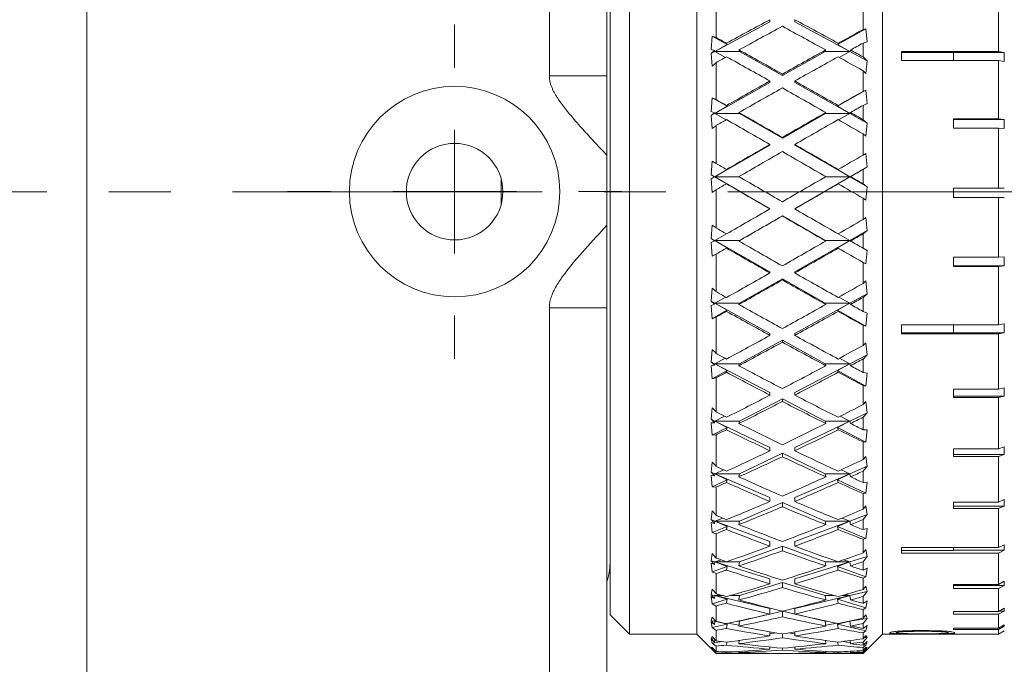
# Model space of a CAD drawing. Header units: inches. Extents: x 2.7 to 30.3, y 1.5 to 20.9.
# Tile 29 of 32: x 20.9 to 22.5, y 10.8 to 11.9. Entities that reach past the tile are written whole.
import ezdxf

# ---------------------------------------------------------------- set-up
doc = ezdxf.new("R2010")
doc.units = ezdxf.units.IN
doc.header["$MEASUREMENT"] = 0
doc.linetypes.add('CENTERX2', pattern=[0.8, 0.5, -0.1, 0.1, -0.1])

# ---------------------------------------------------------------- blocks, each defined once
blk = doc.blocks.new('SW_CENTERMARKSYMBOL_5')
at = {"color": 0, "linetype": 'Continuous', "lineweight": 0}
for p, q in [((0, 0.2), (0, 0.27)), ((0, 0), (0, 0.1)), ((-0.2, 0), (-0.27, 0)), ((0, 0), (-0.1, 0)), ((0, 0), (0, -0.1)), ((0, 0), (0.1, 0)), ((0.2, 0), (0.27, 0)), ((0, -0.2), (0, -0.27))]:
    blk.add_line(p, q, dxfattribs=at)

msp = doc.modelspace()

# ---------------------------------------------------------------- linework, layer by layer
at = {"color": 7, "linetype": 'Continuous', "lineweight": 15}
for p, q in [((21.8311, 11.7754), (21.8311, 12.8699)), ((20.9911, 10.4629), (20.9911, 12.8379)), ((21.7381, 11.7754), (21.7381, 12.8379)), ((21.8674, 12.3029), (21.8674, 10.8729)), ((21.9761, 12.3029), (21.9761, 11.5863)), ((22.2761, 12.3029), (22.2761, 11.5863)), ((21.8361, 10.9041), (21.8361, 12.2716)), ((22.4636, 11.8144), (22.4636, 11.9044)), ((22.0074, 11.8941), (22.0074, 11.8372)), ((22.2449, 11.8498), (22.2449, 11.8818)), ((22.0945, 11.8622), (22.0945, 11.8659)), ((22.1345, 11.8622), (22.1345, 11.8659)), ((22.0945, 11.8622), (22.0054, 11.8144)), ((22.2237, 11.8144), (22.1345, 11.8622)), ((22.2494, 11.8512), (22.2038, 11.8257)), ((22.2494, 11.8512), (22.2449, 11.8498)), ((22.2517, 11.8301), (22.2494, 11.8512)), ((22.0014, 11.8391), (21.9994, 11.8177)), ((22.0074, 11.8372), (22.0014, 11.8391)), ((22.0253, 11.8257), (22.0014, 11.8391)), ((21.9994, 11.8177), (22.0047, 11.8161)), ((22.0054, 11.8144), (22.0253, 11.8257)), ((22.0253, 11.8257), (22.0244, 11.8279)), ((22.2047, 11.8279), (22.2038, 11.8257)), ((22.2038, 11.8257), (22.2237, 11.8144)), ((22.2449, 11.828), (22.2517, 11.8301)), ((22.2449, 11.8058), (22.2449, 11.828)), ((22.0047, 11.8161), (21.9994, 11.8112)), ((22.0054, 11.8144), (21.9994, 11.8112)), ((21.9994, 11.8112), (22.0014, 11.7908)), ((22.0047, 11.8161), (22.0054, 11.8144)), ((22.0454, 11.8144), (22.0054, 11.8144)), ((22.0054, 11.8144), (22.0228, 11.805)), ((22.0444, 11.8169), (22.0454, 11.8144)), ((22.1145, 11.7756), (22.0454, 11.8144)), ((22.1837, 11.8144), (22.1145, 11.7756)), ((22.1837, 11.8144), (22.1847, 11.8169)), ((22.2237, 11.8144), (22.1837, 11.8144)), ((22.2063, 11.805), (22.2237, 11.8144)), ((22.2237, 11.8144), (22.2247, 11.8169)), ((22.2517, 11.7994), (22.2237, 11.8144)), ((22.2517, 11.7994), (22.2449, 11.8058)), ((22.4636, 11.8144), (22.3071, 11.8144)), ((22.3071, 11.8144), (22.3071, 11.8002)), ((22.3909, 11.8129), (22.3071, 11.8129)), ((22.3909, 11.8129), (22.3909, 11.8002)), ((22.4731, 11.8128), (22.3909, 11.8128)), ((22.4731, 11.8128), (22.4636, 11.8144)), ((22.4731, 11.8128), (22.4731, 11.7985)), ((22.0014, 11.7908), (22.0074, 11.7964)), ((22.0074, 11.7964), (22.0074, 11.7369)), ((22.2494, 11.7792), (22.2517, 11.7994)), ((22.3071, 11.8002), (22.4636, 11.8002)), ((22.4636, 11.7056), (22.4636, 11.8002)), ((22.4636, 11.8002), (22.4731, 11.7985)), ((21.8311, 11.7754), (21.7381, 11.7754)), ((21.8311, 11.6468), (21.8311, 11.7754)), ((22.1145, 11.7756), (22.1145, 11.778)), ((22.2449, 11.75), (22.2449, 11.7835)), ((22.2449, 11.7835), (22.2494, 11.7792)), ((22.0945, 11.7644), (22.0054, 11.7144)), ((22.0945, 11.7644), (22.0945, 11.7668)), ((22.1345, 11.7644), (22.1345, 11.7668)), ((22.2237, 11.7144), (22.1345, 11.7644)), ((22.0014, 11.7397), (21.9994, 11.7178)), ((22.0074, 11.7369), (22.0014, 11.7397)), ((22.0253, 11.726), (22.0014, 11.7397)), ((22.2494, 11.7522), (22.2038, 11.726)), ((22.2494, 11.7522), (22.2449, 11.75)), ((22.2517, 11.7305), (22.2494, 11.7522)), ((22.0054, 11.7144), (22.0253, 11.726)), ((22.0253, 11.726), (22.0244, 11.7272)), ((22.2047, 11.7272), (22.2038, 11.726)), ((22.2038, 11.726), (22.2237, 11.7144)), ((22.2449, 11.7273), (22.2517, 11.7305)), ((22.2449, 11.7043), (22.2449, 11.7273)), ((21.9994, 11.7178), (22.0047, 11.7154)), ((22.0047, 11.7154), (21.9994, 11.7111)), ((22.0054, 11.7144), (21.9994, 11.7111)), ((21.9994, 11.7111), (22.0014, 11.6898)), ((22.0047, 11.7154), (22.0054, 11.7144)), ((22.0454, 11.7144), (22.0054, 11.7144)), ((22.0054, 11.7144), (22.0237, 11.704)), ((22.0444, 11.7158), (22.0454, 11.7144)), ((22.1145, 11.6747), (22.0454, 11.7144)), ((22.1837, 11.7144), (22.1145, 11.6747)), ((22.1837, 11.7144), (22.1847, 11.7158)), ((22.2237, 11.7144), (22.1837, 11.7144)), ((22.2053, 11.704), (22.2237, 11.7144)), ((22.2237, 11.7144), (22.2247, 11.7158)), ((22.2517, 11.6987), (22.2237, 11.7144)), ((22.0014, 11.6898), (22.0074, 11.6946)), ((22.0074, 11.6946), (22.0074, 11.6337)), ((22.2517, 11.6987), (22.2449, 11.7043)), ((22.2494, 11.6776), (22.2517, 11.6987)), ((22.4636, 11.7056), (22.3909, 11.7056)), ((22.3909, 11.7056), (22.3909, 11.6907)), ((22.4731, 11.7047), (22.3909, 11.7047)), ((22.3909, 11.6907), (22.4636, 11.6907)), ((22.4731, 11.7047), (22.4636, 11.7056)), ((22.4636, 11.5938), (22.4636, 11.6907)), ((22.4636, 11.6907), (22.4731, 11.6899)), ((22.4731, 11.7047), (22.4731, 11.6899)), ((22.1145, 11.6747), (22.1145, 11.6757)), ((22.2449, 11.6471), (22.2449, 11.6813)), ((22.2449, 11.6813), (22.2494, 11.6776)), ((22.0945, 11.6632), (22.0054, 11.612)), ((22.0945, 11.6632), (22.0945, 11.6642)), ((22.1345, 11.6632), (22.1345, 11.6642)), ((22.2237, 11.612), (22.1345, 11.6632)), ((21.8311, 11.5337), (21.8311, 11.6468)), ((22.2494, 11.6499), (22.2449, 11.6471)), ((22.2517, 11.6282), (22.2494, 11.6499)), ((22.0014, 11.6374), (21.9994, 11.6154)), ((22.0074, 11.6337), (22.0014, 11.6374)), ((22.2237, 11.612), (22.2517, 11.6282)), ((22.2449, 11.6239), (22.2517, 11.6282)), ((21.9994, 11.6154), (22.0047, 11.6122)), ((21.9994, 11.6154), (22.0054, 11.612)), ((22.0047, 11.6122), (21.9994, 11.6086)), ((22.0054, 11.612), (21.9994, 11.6086)), ((22.0047, 11.6122), (22.0054, 11.612)), ((22.0054, 11.612), (22.0253, 11.6236)), ((22.0054, 11.612), (22.0253, 11.6005)), ((22.0054, 11.612), (22.0945, 11.5605)), ((22.0448, 11.612), (22.0054, 11.612)), ((22.0253, 11.6236), (22.0244, 11.6238)), ((22.1345, 11.5605), (22.2237, 11.612)), ((22.2237, 11.612), (22.1842, 11.612)), ((22.2047, 11.6238), (22.2038, 11.6236)), ((22.2038, 11.6236), (22.2237, 11.612)), ((22.2038, 11.6005), (22.2237, 11.612)), ((22.2237, 11.612), (22.2247, 11.6123)), ((22.2517, 11.5959), (22.2237, 11.612)), ((22.2449, 11.6006), (22.2449, 11.6239)), ((21.6601, 11.5666), (21.6601, 11.6094)), ((21.9994, 11.6086), (22.0014, 11.5867)), ((22.0253, 11.6005), (22.0244, 11.6007)), ((22.2047, 11.6007), (22.2038, 11.6005)), ((22.2517, 11.5959), (22.2449, 11.6006)), ((22.2494, 11.5742), (22.2517, 11.5959)), ((21.9761, 11.5863), (21.9761, 10.8729)), ((22.0014, 11.5867), (22.0074, 11.5908)), ((22.0074, 11.5908), (22.0074, 11.5296)), ((22.2761, 11.5863), (22.2761, 10.8729)), ((22.4636, 11.5938), (22.3909, 11.5938)), ((22.3909, 11.5938), (22.3909, 11.5788)), ((22.4731, 11.5938), (22.4636, 11.5938)), ((22.2449, 11.543), (22.2449, 11.5774)), ((22.2449, 11.5774), (22.2494, 11.5742)), ((22.3909, 11.5788), (22.4636, 11.5788)), ((22.3909, 11.5788), (22.4731, 11.5788)), ((22.4636, 11.4819), (22.4636, 11.5788)), ((22.4636, 11.5788), (22.4731, 11.5788)), ((22.0454, 11.5091), (22.1145, 11.549)), ((22.0945, 11.5605), (22.0945, 11.5602)), ((22.1145, 11.549), (22.1145, 11.5486)), ((22.1145, 11.549), (22.1837, 11.5091)), ((22.1345, 11.5605), (22.1345, 11.5602)), ((21.8311, 11.4004), (21.8311, 11.5337)), ((22.0014, 11.5341), (21.9994, 11.5125)), ((22.0074, 11.5296), (22.0014, 11.5341)), ((22.2494, 11.5465), (22.2449, 11.543)), ((22.2517, 11.525), (22.2494, 11.5465)), ((22.0054, 11.5091), (22.0241, 11.5199)), ((22.2049, 11.5199), (22.2237, 11.5091)), ((22.2237, 11.5091), (22.2517, 11.525)), ((22.2449, 11.5198), (22.2517, 11.525)), ((22.2449, 11.4966), (22.2449, 11.5198)), ((21.9994, 11.5125), (22.0047, 11.5085)), ((21.9994, 11.5125), (22.0054, 11.5091)), ((22.0047, 11.5085), (21.9994, 11.5057)), ((21.9994, 11.5057), (22.0014, 11.4837)), ((22.0047, 11.5085), (22.0054, 11.5091)), ((22.0054, 11.5091), (22.0253, 11.4975)), ((22.0054, 11.5091), (22.0945, 11.4584)), ((22.0454, 11.5091), (22.0054, 11.5091)), ((22.0444, 11.5082), (22.0454, 11.5091)), ((22.1345, 11.4584), (22.2237, 11.5091)), ((22.1837, 11.5091), (22.1847, 11.5082)), ((22.2237, 11.5091), (22.1837, 11.5091)), ((22.2038, 11.4975), (22.2237, 11.5091)), ((22.2237, 11.5091), (22.2247, 11.5082)), ((22.0014, 11.4837), (22.0253, 11.4975)), ((22.0014, 11.4837), (22.0074, 11.4869)), ((22.0074, 11.4869), (22.0074, 11.4266)), ((22.0253, 11.4975), (22.0244, 11.4967)), ((22.2047, 11.4967), (22.2038, 11.4975)), ((22.2038, 11.4975), (22.2494, 11.4712)), ((22.2517, 11.4929), (22.2449, 11.4966)), ((22.2494, 11.4712), (22.2517, 11.4929)), ((22.2449, 11.4398), (22.2449, 11.4736)), ((22.2449, 11.4736), (22.2494, 11.4712)), ((22.4636, 11.4819), (22.3909, 11.4819)), ((22.3909, 11.4819), (22.3909, 11.4671)), ((22.3909, 11.4679), (22.4731, 11.4679)), ((22.4731, 11.4827), (22.4636, 11.4819)), ((22.4636, 11.4671), (22.4731, 11.4679)), ((22.4731, 11.4827), (22.4731, 11.4679)), ((22.0945, 11.4584), (22.0945, 11.4567)), ((22.1345, 11.4584), (22.1345, 11.4567)), ((22.3909, 11.4671), (22.4636, 11.4671)), ((22.4636, 11.3726), (22.4636, 11.4671)), ((22.0454, 11.4077), (22.1145, 11.4471)), ((22.1145, 11.4471), (22.1837, 11.4077)), ((22.1145, 11.4471), (22.1145, 11.4453)), ((22.2494, 11.4438), (22.2449, 11.4398)), ((22.2517, 11.4231), (22.2494, 11.4438)), ((22.0014, 11.4319), (21.9994, 11.411)), ((22.0074, 11.4266), (22.0014, 11.4319)), ((22.2237, 11.4077), (22.2517, 11.4231)), ((22.2449, 11.4171), (22.2517, 11.4231)), ((21.9994, 11.411), (22.0047, 11.4064)), ((21.9994, 11.411), (22.0054, 11.4077)), ((22.0047, 11.4064), (21.9994, 11.4043)), ((21.9994, 11.4043), (22.0014, 11.3827)), ((22.0047, 11.4064), (22.0054, 11.4077)), ((22.0054, 11.4077), (22.0232, 11.4176)), ((22.0454, 11.4077), (22.0054, 11.4077)), ((22.0054, 11.4077), (22.0253, 11.3963)), ((22.0054, 11.4077), (22.0945, 11.3588)), ((22.0444, 11.4057), (22.0454, 11.4077)), ((22.1345, 11.3588), (22.2237, 11.4077)), ((22.2237, 11.4077), (22.1837, 11.4077)), ((22.1837, 11.4077), (22.1847, 11.4057)), ((22.2038, 11.3963), (22.2237, 11.4077)), ((22.2058, 11.4176), (22.2237, 11.4077)), ((22.2237, 11.4077), (22.2247, 11.4057)), ((22.2449, 11.3944), (22.2449, 11.4171)), ((21.7381, 11.4004), (21.7381, 10.4629)), ((21.7381, 11.4004), (21.8311, 11.4004)), ((21.8311, 11.4004), (21.8311, 10.5559)), ((22.0014, 11.3827), (22.0253, 11.3963)), ((22.0253, 11.3963), (22.0244, 11.3945)), ((22.2047, 11.3945), (22.2038, 11.3963)), ((22.2038, 11.3963), (22.2494, 11.3704)), ((22.2517, 11.3918), (22.2449, 11.3944)), ((22.2494, 11.3704), (22.2517, 11.3918)), ((22.0014, 11.3827), (22.0074, 11.385)), ((22.0074, 11.385), (22.0074, 11.3268)), ((22.4636, 11.3726), (22.3071, 11.3726)), ((22.3071, 11.3726), (22.3071, 11.3583)), ((22.3909, 11.3726), (22.3909, 11.3598)), ((22.4731, 11.3743), (22.4636, 11.3726)), ((22.4731, 11.3743), (22.4731, 11.36)), ((22.0945, 11.3588), (22.0945, 11.3557)), ((22.1345, 11.3588), (22.1345, 11.3557)), ((22.2449, 11.3394), (22.2449, 11.3721)), ((22.2449, 11.3721), (22.2494, 11.3704)), ((22.3071, 11.3598), (22.3909, 11.3598)), ((22.3071, 11.3583), (22.4636, 11.3583)), ((22.3909, 11.36), (22.4731, 11.36)), ((22.4636, 11.3583), (22.4731, 11.36)), ((22.4636, 11.2686), (22.4636, 11.3583)), ((22.0454, 11.3099), (22.1145, 11.3478)), ((22.1145, 11.3478), (22.1837, 11.3099)), ((22.1145, 11.3478), (22.1145, 11.3448)), ((22.2494, 11.344), (22.2449, 11.3394)), ((22.2517, 11.3244), (22.2494, 11.344)), ((22.0014, 11.3327), (21.9994, 11.313)), ((22.0074, 11.3268), (22.0014, 11.3327)), ((21.9994, 11.313), (22.0047, 11.3078)), ((21.9994, 11.313), (22.0054, 11.3099)), ((22.0047, 11.3078), (22.0054, 11.3099)), ((22.0054, 11.3099), (22.0222, 11.3187)), ((22.0454, 11.3099), (22.0054, 11.3099)), ((22.0054, 11.3099), (22.0253, 11.2989)), ((22.0054, 11.3099), (22.0945, 11.2637)), ((22.0444, 11.3068), (22.0454, 11.3099)), ((22.1345, 11.2637), (22.2237, 11.3099)), ((22.2237, 11.3099), (22.1837, 11.3099)), ((22.1837, 11.3099), (22.1847, 11.3068)), ((22.2038, 11.2989), (22.2237, 11.3099)), ((22.2068, 11.3187), (22.2237, 11.3099)), ((22.2237, 11.3099), (22.2517, 11.3244)), ((22.2237, 11.3099), (22.2247, 11.3068)), ((22.2449, 11.3176), (22.2517, 11.3244)), ((22.2449, 11.296), (22.2449, 11.3176)), ((22.0047, 11.3078), (21.9994, 11.3066)), ((21.9994, 11.3066), (22.0014, 11.2857)), ((22.0014, 11.2857), (22.0253, 11.2989)), ((22.0253, 11.2989), (22.0244, 11.2961)), ((22.2047, 11.2961), (22.2038, 11.2989)), ((22.2038, 11.2989), (22.2494, 11.2738)), ((22.2517, 11.2945), (22.2449, 11.296)), ((22.2494, 11.2738), (22.2517, 11.2945)), ((22.0014, 11.2857), (22.0074, 11.287)), ((22.0074, 11.287), (22.0074, 11.232)), ((22.0945, 11.2637), (22.0945, 11.2593)), ((22.1345, 11.2637), (22.1345, 11.2593)), ((22.2449, 11.2439), (22.2449, 11.2748)), ((22.2449, 11.2748), (22.2494, 11.2738)), ((22.4636, 11.2686), (22.3909, 11.2686)), ((22.3909, 11.2686), (22.3909, 11.2552)), ((22.4731, 11.271), (22.4636, 11.2686)), ((22.4731, 11.271), (22.4731, 11.2577)), ((22.0454, 11.2174), (22.1145, 11.2533)), ((22.1145, 11.2533), (22.1837, 11.2174)), ((22.1145, 11.2533), (22.1145, 11.2489)), ((22.2494, 11.2489), (22.2449, 11.2439)), ((22.2517, 11.2308), (22.2494, 11.2489)), ((22.3909, 11.2577), (22.4731, 11.2577)), ((22.3909, 11.2552), (22.4636, 11.2552)), ((22.4636, 11.2552), (22.4731, 11.2577)), ((22.4636, 11.1724), (22.4636, 11.2552)), ((22.0014, 11.2385), (21.9994, 11.2203)), ((22.0074, 11.232), (22.0014, 11.2385)), ((22.2237, 11.2174), (22.2517, 11.2308)), ((22.2449, 11.2235), (22.2517, 11.2308)), ((21.9994, 11.2203), (22.0047, 11.2147)), ((21.9994, 11.2203), (22.0054, 11.2174)), ((22.0047, 11.2147), (21.9994, 11.2143)), ((21.9994, 11.2143), (22.0014, 11.1946)), ((22.0047, 11.2147), (22.0054, 11.2174)), ((22.0054, 11.2174), (22.0211, 11.225)), ((22.0454, 11.2174), (22.0054, 11.2174)), ((22.0054, 11.2174), (22.0253, 11.207)), ((22.0054, 11.2174), (22.0945, 11.1748)), ((22.0444, 11.2133), (22.0454, 11.2174)), ((22.1345, 11.1748), (22.2237, 11.2174)), ((22.2237, 11.2174), (22.1837, 11.2174)), ((22.1837, 11.2174), (22.1847, 11.2133)), ((22.2038, 11.207), (22.2237, 11.2174)), ((22.208, 11.225), (22.2237, 11.2174)), ((22.2237, 11.2174), (22.2247, 11.2133)), ((22.2449, 11.2033), (22.2449, 11.2235)), ((22.0014, 11.1946), (22.0253, 11.207)), ((22.0253, 11.207), (22.0244, 11.2034)), ((22.2047, 11.2034), (22.2038, 11.207)), ((22.2038, 11.207), (22.2494, 11.1834)), ((22.2517, 11.2029), (22.2449, 11.2033)), ((22.2494, 11.1834), (22.2517, 11.2029)), ((22.0014, 11.1946), (22.0074, 11.1949)), ((22.0074, 11.1949), (22.0074, 11.1442)), ((22.2449, 11.1551), (22.2449, 11.1836)), ((22.2449, 11.1836), (22.2494, 11.1834)), ((22.0945, 11.1748), (22.0945, 11.1692)), ((22.1345, 11.1748), (22.1345, 11.1692)), ((22.4636, 11.1724), (22.3909, 11.1724)), ((22.3909, 11.1724), (22.3909, 11.1603)), ((22.4731, 11.1756), (22.4636, 11.1724)), ((22.4731, 11.1756), (22.4731, 11.1635)), ((22.0014, 11.151), (21.9994, 11.1348)), ((22.0074, 11.1442), (22.0014, 11.151)), ((22.0454, 11.1322), (22.1145, 11.1653)), ((22.1145, 11.1653), (22.1837, 11.1322)), ((22.1145, 11.1653), (22.1145, 11.1597)), ((22.2494, 11.1603), (22.2449, 11.1551)), ((22.2517, 11.1442), (22.2494, 11.1603)), ((22.3909, 11.1635), (22.4731, 11.1635)), ((22.3909, 11.1603), (22.4636, 11.1603)), ((22.4636, 11.1603), (22.4731, 11.1635)), ((22.4636, 11.0865), (22.4636, 11.1603)), ((21.9994, 11.1348), (22.0047, 11.1288)), ((21.9994, 11.1348), (22.0054, 11.1322)), ((22.0054, 11.1322), (22.0198, 11.1384)), ((22.2093, 11.1384), (22.2237, 11.1322)), ((22.2237, 11.1322), (22.2517, 11.1442)), ((22.2449, 11.1364), (22.2517, 11.1442)), ((22.2449, 11.118), (22.2449, 11.1364)), ((22.0047, 11.1288), (21.9994, 11.1294)), ((21.9994, 11.1294), (22.0014, 11.1112)), ((22.0014, 11.1112), (22.0253, 11.1226)), ((22.0047, 11.1288), (22.0054, 11.1322)), ((22.0454, 11.1322), (22.0054, 11.1322)), ((22.0054, 11.1322), (22.0945, 11.094)), ((22.0054, 11.1322), (22.0253, 11.1226)), ((22.0253, 11.1226), (22.0244, 11.1181)), ((22.0444, 11.1271), (22.0454, 11.1322)), ((22.1345, 11.094), (22.2237, 11.1322)), ((22.2237, 11.1322), (22.1837, 11.1322)), ((22.1837, 11.1322), (22.1847, 11.1271)), ((22.2038, 11.1226), (22.2237, 11.1322)), ((22.2047, 11.1181), (22.2038, 11.1226)), ((22.2038, 11.1226), (22.2494, 11.1008)), ((22.2237, 11.1322), (22.2247, 11.1271)), ((22.2517, 11.1188), (22.2449, 11.118)), ((22.2494, 11.1008), (22.2517, 11.1188)), ((22.0014, 11.1112), (22.0074, 11.1105)), ((22.0074, 11.1105), (22.0074, 11.065)), ((22.0945, 11.094), (22.0945, 11.0873)), ((22.1345, 11.094), (22.1345, 11.0873)), ((22.2449, 11.1002), (22.2494, 11.1008)), ((22.2449, 11.0747), (22.2449, 11.1002)), ((22.4636, 11.0865), (22.3909, 11.0865)), ((22.3909, 11.0865), (22.3909, 11.0759)), ((22.4731, 11.0904), (22.4636, 11.0865)), ((22.4731, 11.0904), (22.4731, 11.0798)), ((22.0014, 11.0721), (21.9994, 11.058)), ((22.0074, 11.065), (22.0014, 11.0721)), ((22.0454, 11.0558), (22.1145, 11.0855)), ((22.1145, 11.0855), (22.1837, 11.0558)), ((22.1145, 11.0855), (22.1145, 11.0788)), ((22.2494, 11.0802), (22.2449, 11.0747)), ((22.2517, 11.0662), (22.2494, 11.0802)), ((22.3909, 11.0798), (22.4731, 11.0798)), ((22.3909, 11.0759), (22.4636, 11.0759)), ((22.4636, 11.0759), (22.4731, 11.0798)), ((22.4636, 11.0129), (22.4636, 11.0759)), ((21.9994, 11.058), (22.0047, 11.0518)), ((21.9994, 11.058), (22.0054, 11.0558)), ((22.0047, 11.0518), (22.0054, 11.0558)), ((22.0054, 11.0558), (22.0181, 11.0606)), ((22.0454, 11.0558), (22.0054, 11.0558)), ((22.0054, 11.0558), (22.0945, 11.0228)), ((22.0054, 11.0558), (22.0253, 11.0472)), ((22.0444, 11.0499), (22.0454, 11.0558)), ((22.1345, 11.0228), (22.2237, 11.0558)), ((22.2237, 11.0558), (22.1837, 11.0558)), ((22.1837, 11.0558), (22.1847, 11.0499)), ((22.2038, 11.0472), (22.2237, 11.0558)), ((22.211, 11.0606), (22.2237, 11.0558)), ((22.2237, 11.0558), (22.2517, 11.0662)), ((22.2237, 11.0558), (22.2247, 11.0499)), ((22.2449, 11.0581), (22.2517, 11.0662)), ((22.2449, 11.0419), (22.2449, 11.0581)), ((22.0047, 11.0518), (21.9994, 11.0533)), ((21.9994, 11.0533), (22.0014, 11.037)), ((22.0014, 11.037), (22.0253, 11.0472)), ((22.0253, 11.0472), (22.0244, 11.042)), ((22.2038, 11.0472), (22.2494, 11.0277)), ((22.2047, 11.042), (22.2038, 11.0472)), ((22.2517, 11.0438), (22.2449, 11.0419)), ((22.2494, 11.0277), (22.2517, 11.0438)), ((22.0014, 11.037), (22.0074, 11.0353)), ((22.0074, 11.0353), (22.0074, 10.996)), ((22.0945, 11.0228), (22.0945, 11.0152)), ((22.1345, 11.0228), (22.1345, 11.0152)), ((22.2449, 11.0263), (22.2494, 11.0277)), ((22.2449, 11.0043), (22.2449, 11.0263)), ((22.0454, 10.9898), (22.1145, 11.0154)), ((22.1145, 11.0154), (22.1837, 10.9898)), ((22.1145, 11.0154), (22.1145, 11.0078)), ((22.2494, 11.0099), (22.2449, 11.0043)), ((22.2517, 10.9984), (22.2494, 11.0099)), ((22.4636, 11.0129), (22.3071, 11.0129)), ((22.3071, 11.0129), (22.3071, 11.0041)), ((22.3071, 11.0082), (22.3909, 11.0082)), ((22.3909, 11.0129), (22.3909, 11.0082)), ((22.3909, 11.0086), (22.4731, 11.0086)), ((22.4731, 11.0174), (22.4636, 11.0129)), ((22.4636, 11.0041), (22.4731, 11.0086)), ((22.4731, 11.0174), (22.4731, 11.0086)), ((22.0014, 11.0032), (21.9994, 10.9916)), ((21.9994, 10.9916), (22.0047, 10.9853)), ((21.9994, 10.9916), (22.0054, 10.9898)), ((22.0074, 10.996), (22.0014, 11.0032)), ((22.0054, 10.9898), (22.0158, 10.993)), ((22.2133, 10.993), (22.2237, 10.9898)), ((22.2237, 10.9898), (22.2517, 10.9984)), ((22.2449, 10.9901), (22.2517, 10.9984)), ((22.3071, 11.0041), (22.4636, 11.0041)), ((22.4636, 10.9535), (22.4636, 11.0041)), ((22.0047, 10.9853), (21.9994, 10.9876)), ((21.9994, 10.9876), (22.0014, 10.9735)), ((22.0014, 10.9735), (22.0253, 10.9824)), ((22.0047, 10.9853), (22.0054, 10.9898)), ((22.0454, 10.9898), (22.0054, 10.9898)), ((22.0054, 10.9898), (22.0945, 10.9626)), ((22.0054, 10.9898), (22.0253, 10.9824)), ((22.0253, 10.9824), (22.0244, 10.9765)), ((22.0444, 10.9832), (22.0454, 10.9898)), ((22.1345, 10.9626), (22.2237, 10.9898)), ((22.2237, 10.9898), (22.1837, 10.9898)), ((22.1837, 10.9898), (22.1847, 10.9832)), ((22.2038, 10.9824), (22.2237, 10.9898)), ((22.2047, 10.9765), (22.2038, 10.9824)), ((22.2038, 10.9824), (22.2494, 10.9655)), ((22.2237, 10.9898), (22.2247, 10.9832)), ((22.2449, 10.9764), (22.2449, 10.9901)), ((22.2517, 10.9794), (22.2449, 10.9764)), ((22.2494, 10.9655), (22.2517, 10.9794)), ((22.0014, 10.9735), (22.0074, 10.9709)), ((22.0074, 10.9709), (22.0074, 10.9385)), ((22.0945, 10.9626), (22.0945, 10.9541)), ((22.1345, 10.9626), (22.1345, 10.9541)), ((22.2449, 10.9634), (22.2494, 10.9655)), ((22.2449, 10.9452), (22.2449, 10.9634)), ((22.0014, 10.9457), (21.9994, 10.9368)), ((22.0074, 10.9385), (22.0014, 10.9457)), ((22.0454, 10.9355), (22.1145, 10.9565)), ((22.1145, 10.9565), (22.1837, 10.9355)), ((22.1145, 10.9565), (22.1145, 10.9481)), ((22.2494, 10.9508), (22.2449, 10.9452)), ((22.2517, 10.942), (22.2494, 10.9508)), ((22.4636, 10.9535), (22.3909, 10.9535)), ((22.3909, 10.9535), (22.3909, 10.9467)), ((22.3909, 10.9516), (22.4731, 10.9516)), ((22.3909, 10.9467), (22.4636, 10.9467)), ((22.4731, 10.9584), (22.4636, 10.9535)), ((22.4636, 10.9467), (22.4731, 10.9516)), ((22.4636, 10.9097), (22.4636, 10.9467)), ((22.4731, 10.9584), (22.4731, 10.9516)), ((21.9994, 10.9368), (22.0047, 10.9306)), ((21.9994, 10.9368), (22.0054, 10.9355)), ((22.0047, 10.9306), (21.9994, 10.9336)), ((21.9994, 10.9336), (22.0014, 10.922)), ((22.0014, 10.922), (22.0253, 10.9293)), ((22.0047, 10.9306), (22.0054, 10.9355)), ((22.0054, 10.9355), (22.0123, 10.9371)), ((22.0181, 10.9355), (22.0054, 10.9355)), ((22.0054, 10.9355), (22.0945, 10.9146)), ((22.0054, 10.9355), (22.0253, 10.9293)), ((22.0253, 10.9293), (22.0244, 10.9229)), ((22.0454, 10.9355), (22.0307, 10.9355)), ((22.0444, 10.9282), (22.0454, 10.9355)), ((22.1345, 10.9146), (22.2237, 10.9355)), ((22.1984, 10.9355), (22.1837, 10.9355)), ((22.1837, 10.9355), (22.1847, 10.9282)), ((22.2038, 10.9293), (22.2237, 10.9355)), ((22.2038, 10.9293), (22.2494, 10.9154)), ((22.2047, 10.9229), (22.2038, 10.9293)), ((22.2237, 10.9355), (22.211, 10.9355)), ((22.2168, 10.9371), (22.2237, 10.9355)), ((22.2237, 10.9355), (22.2517, 10.942)), ((22.2237, 10.9355), (22.2247, 10.9282)), ((22.2449, 10.9337), (22.2517, 10.942)), ((22.2449, 10.9228), (22.2449, 10.9337)), ((22.0014, 10.922), (22.0074, 10.9184)), ((22.0074, 10.9184), (22.0074, 10.8936)), ((22.0945, 10.9146), (22.0945, 10.9055)), ((22.1345, 10.9146), (22.1345, 10.9055)), ((22.2517, 10.9269), (22.2449, 10.9228)), ((22.2449, 10.9126), (22.2494, 10.9154)), ((22.2449, 10.8987), (22.2449, 10.9126)), ((22.2494, 10.9154), (22.2517, 10.9269)), ((22.4731, 10.9149), (22.4636, 10.9097)), ((22.4731, 10.9149), (22.4731, 10.9103)), ((21.8361, 10.9041), (21.8674, 10.8729)), ((22.0014, 10.9007), (21.9994, 10.8947)), ((22.0074, 10.8936), (22.0014, 10.9007)), ((22.0454, 10.8938), (22.1145, 10.9099)), ((22.1145, 10.9099), (22.1837, 10.8938)), ((22.1145, 10.9099), (22.1145, 10.9009)), ((22.2237, 10.8938), (22.2517, 10.8982)), ((22.2494, 10.9042), (22.2449, 10.8987)), ((22.2449, 10.8901), (22.2517, 10.8982)), ((22.2517, 10.8982), (22.2494, 10.9042)), ((22.4636, 10.9097), (22.3909, 10.9097)), ((22.3909, 10.9097), (22.3909, 10.9051)), ((22.3909, 10.9051), (22.4636, 10.9051)), ((22.4636, 10.9051), (22.4731, 10.9103)), ((22.4636, 10.8826), (22.4636, 10.9051)), ((22.4647, 10.9103), (22.4731, 10.9103)), ((21.9994, 10.8947), (22.0047, 10.8886)), ((21.9994, 10.8947), (22.0054, 10.8938)), ((22.0047, 10.8886), (21.9994, 10.8924)), ((21.9994, 10.8924), (22.0014, 10.8835)), ((22.0014, 10.8835), (22.0253, 10.8891)), ((22.0014, 10.8835), (22.0074, 10.8791)), ((22.0047, 10.8886), (22.0054, 10.8938)), ((22.0054, 10.8938), (22.007, 10.894)), ((22.0072, 10.8938), (22.0054, 10.8938)), ((22.0054, 10.8938), (22.0107, 10.8929)), ((22.0054, 10.8938), (22.0253, 10.8891)), ((22.0253, 10.8891), (22.0244, 10.8822)), ((22.0263, 10.8905), (22.0446, 10.8876)), ((22.0454, 10.8938), (22.0421, 10.8938)), ((22.0444, 10.8861), (22.0454, 10.8938)), ((22.187, 10.8938), (22.1837, 10.8938)), ((22.1837, 10.8938), (22.1847, 10.8861)), ((22.1845, 10.8876), (22.2028, 10.8905)), ((22.2038, 10.8891), (22.2237, 10.8938)), ((22.2047, 10.8822), (22.2038, 10.8891)), ((22.2038, 10.8891), (22.2494, 10.8784)), ((22.2184, 10.8929), (22.2237, 10.8938)), ((22.2237, 10.8938), (22.2223, 10.8938)), ((22.2229, 10.8939), (22.2237, 10.8938)), ((22.2237, 10.8938), (22.2247, 10.8861)), ((22.2449, 10.8822), (22.2449, 10.8901)), ((22.2517, 10.8872), (22.2449, 10.8822)), ((22.2494, 10.8784), (22.2517, 10.8872)), ((22.3909, 10.8826), (22.3909, 10.8803)), ((22.4636, 10.8826), (22.3909, 10.8826)), ((22.3909, 10.8803), (22.4636, 10.8803)), ((22.4731, 10.888), (22.4636, 10.8826)), ((22.4636, 10.8803), (22.4731, 10.8857)), ((22.4636, 10.8729), (22.4636, 10.8803)), ((22.469, 10.8857), (22.4731, 10.8857)), ((22.4731, 10.888), (22.4731, 10.8857)), ((21.8674, 10.8729), (21.9761, 10.8729)), ((21.9761, 10.8729), (22.0074, 10.8416)), ((22.0014, 10.8691), (21.9994, 10.8661)), ((21.9994, 10.8661), (22.0047, 10.8602)), ((21.9994, 10.8661), (22.0044, 10.8657)), ((22.0047, 10.8602), (21.9994, 10.8647)), ((21.9994, 10.8647), (22.0014, 10.8587)), ((22.0074, 10.8623), (22.0014, 10.8691)), ((22.0047, 10.8602), (22.0052, 10.8647)), ((22.0074, 10.8791), (22.0074, 10.8623)), ((22.0945, 10.8767), (22.0945, 10.8701)), ((22.0945, 10.8734), (22.1047, 10.875)), ((22.1145, 10.8733), (22.1145, 10.867)), ((22.1244, 10.875), (22.1345, 10.8734)), ((22.1345, 10.8767), (22.1345, 10.8701)), ((22.2449, 10.875), (22.2494, 10.8784)), ((22.2449, 10.8656), (22.2449, 10.875)), ((22.2449, 10.8416), (22.2761, 10.8729)), ((22.2494, 10.8708), (22.2449, 10.8656)), ((22.2449, 10.8601), (22.2517, 10.8678)), ((22.2465, 10.8674), (22.2517, 10.8678)), ((22.2517, 10.8678), (22.2494, 10.8708)), ((22.2761, 10.8729), (22.3071, 10.8729)), ((22.4636, 10.8729), (22.3071, 10.8729)), ((22.3071, 10.8729), (22.3071, 10.8729)), ((22.3405, 10.8736), (22.3405, 10.8733)), ((22.4731, 10.8784), (22.4636, 10.8729)), ((22.0014, 10.8515), (21.9994, 10.8515)), ((21.9994, 10.8515), (22.0047, 10.846)), ((22.0047, 10.846), (21.9994, 10.851)), ((21.9994, 10.851), (22.0014, 10.848)), ((22.0014, 10.8587), (22.0166, 10.8611)), ((22.0014, 10.8587), (22.0074, 10.8535)), ((22.0074, 10.8451), (22.0014, 10.8515)), ((22.0014, 10.848), (22.0025, 10.8481)), ((22.0014, 10.848), (22.0074, 10.8422)), ((22.0047, 10.846), (22.0049, 10.8477)), ((22.0074, 10.8535), (22.0074, 10.8451)), ((22.025, 10.8601), (22.0244, 10.8553)), ((22.0436, 10.8626), (22.045, 10.8625)), ((22.0444, 10.8576), (22.045, 10.8628)), ((22.0945, 10.8522), (22.0945, 10.8487)), ((22.1145, 10.8503), (22.1145, 10.8472)), ((22.1345, 10.8522), (22.1345, 10.8487)), ((22.1841, 10.8628), (22.1847, 10.8576)), ((22.1841, 10.8625), (22.1855, 10.8626)), ((22.2047, 10.8553), (22.2041, 10.8601)), ((22.2125, 10.8611), (22.2245, 10.8592)), ((22.2241, 10.8626), (22.2247, 10.8576)), ((22.2517, 10.8612), (22.2449, 10.8553)), ((22.2449, 10.8553), (22.2449, 10.8601)), ((22.2449, 10.8512), (22.2494, 10.8552)), ((22.2449, 10.8442), (22.2517, 10.8515)), ((22.2494, 10.8514), (22.2449, 10.8465)), ((22.2449, 10.8465), (22.2449, 10.8512)), ((22.2517, 10.8493), (22.2449, 10.8426)), ((22.2455, 10.8559), (22.2494, 10.8552)), ((22.2494, 10.8552), (22.2517, 10.8612)), ((22.2517, 10.8515), (22.2494, 10.8514)), ((22.2494, 10.8463), (22.2517, 10.8493)), ((22.0074, 10.8422), (22.0074, 10.8416)), ((22.0074, 10.8416), (22.0917, 10.8416)), ((22.0246, 10.8442), (22.0244, 10.8426)), ((22.0444, 10.8433), (22.0446, 10.8453)), ((22.0945, 10.8419), (22.0945, 10.8416)), ((22.1345, 10.8419), (22.1345, 10.8416)), ((22.1374, 10.8416), (22.2449, 10.8416)), ((22.1845, 10.8453), (22.1847, 10.8433)), ((22.2047, 10.8426), (22.2045, 10.8442)), ((22.2245, 10.8452), (22.2247, 10.8433)), ((22.2449, 10.8418), (22.2494, 10.8463)), ((22.2449, 10.8426), (22.2449, 10.8442)), ((22.2449, 10.8416), (22.2449, 10.8418)), ((22.2487, 10.8464), (22.2494, 10.8463))]:
    msp.add_line(p, q, dxfattribs=at)
at = {"color": 7, "linetype": 'CENTERX2', "lineweight": 0}
msp.add_line((18.0265, 11.5879), (23.7385, 11.5879), dxfattribs=at)
at = {"color": 7, "linetype": 'Continuous', "lineweight": 15}
for radius in [0.17, 0.078]:
    msp.add_circle((21.5851, 11.588), radius, dxfattribs=at)
msp.add_arc((21.7424, 10.9878), 0.0937, 341.1945, 0, dxfattribs=at)
for centre, major_axis, ratio, start_param, end_param in [((22.0945, 11.5879), (1.2871, 0.7151), 0.165747, 1.478967, 1.533268), ((22.1345, 11.5879), (1.2871, -0.7151), 0.165747, 1.608325, 1.662626), ((22.1345, 11.5879), (1.2871, 0.7151), 0.165747, 1.494441, 1.54878), ((22.0945, 11.5879), (1.2871, -0.7151), 0.165747, 1.592813, 1.647152), ((22.0945, 11.5879), (1.2902, 0.7339), 0.104964, 1.394603, 1.425841), ((22.1345, 11.5879), (1.2902, -0.7339), 0.104964, 1.715751, 1.728979), ((22.1345, 11.5879), (1.2902, 0.7339), 0.104964, 1.42571, 1.441353), ((22.1345, 11.5879), (1.2871, 0.7151), 0.165747, 1.564292, 1.57752), ((22.0945, 11.5879), (1.2902, -0.7339), 0.104964, 1.630426, 1.684728), ((22.1345, 11.5879), (1.2902, -0.7339), 0.104964, 1.6459, 1.700239), ((22.0945, 11.5879), (1.2902, 0.7339), 0.104964, 1.441353, 1.495692), ((22.1345, 11.5879), (1.2902, 0.7339), 0.104964, 1.456865, 1.511166), ((22.0945, 11.5879), (1.2871, -0.7151), 0.165747, 1.546063, 1.577301), ((22.1345, 11.5879), (1.2871, -0.7151), 0.165747, 1.577169, 1.592813), ((22.0945, 11.5879), (1.2902, 0.7339), 0.104964, 1.511166, 1.565468), ((22.1345, 11.5879), (1.2902, 0.7339), 0.104964, 1.52664, 1.58098), ((22.0945, 11.5879), (1.2902, -0.7339), 0.104964, 1.560613, 1.614952), ((22.1345, 11.5879), (1.2902, -0.7339), 0.104964, 1.576125, 1.630426), ((22.0945, 11.5879), (1.2921, 0.744), 0.044391, 1.428677, 1.459915), ((22.1345, 11.5879), (1.2921, -0.744), 0.044391, 1.681677, 1.694906), ((22.1345, 11.5879), (1.2921, 0.744), 0.044391, 1.459784, 1.475427), ((22.1345, 11.5879), (1.2921, -0.744), 0.044391, 1.611826, 1.666166), ((22.0945, 11.5879), (1.2921, 0.744), 0.044391, 1.475427, 1.529766), ((22.1345, 11.5879), (1.2902, -0.7339), 0.104964, 1.54497, 1.560613), ((22.1345, 11.5879), (1.2902, 0.7339), 0.104964, 1.596491, 1.60972), ((22.0945, 11.5879), (1.2921, -0.744), 0.044391, 1.596352, 1.650654), ((22.1345, 11.5879), (1.2921, 0.744), 0.044391, 1.490939, 1.54524), ((22.0945, 11.5879), (1.2902, -0.7339), 0.104964, 1.513863, 1.545101), ((22.0945, 11.5879), (1.2921, 0.744), 0.044391, 1.54524, 1.599542), ((22.1345, 11.5879), (1.2921, -0.744), 0.044391, 1.542051, 1.596352), ((22.1345, 11.5879), (1.2921, 0.744), 0.044391, 1.560714, 1.615053), ((22.0945, 11.5879), (1.2921, -0.744), 0.044391, 1.526539, 1.580879), ((22.0945, 11.5879), (1.2925, 0.746), 0.016079, 4.788434, 4.819672), ((22.1345, 11.5879), (1.2925, -0.746), 0.016079, 4.623116, 4.636344), ((22.1345, 11.5879), (1.2925, -0.746), 0.016079, 4.651856, 4.706195), ((22.0945, 11.5879), (1.2925, 0.746), 0.016079, 4.718583, 4.772922), ((22.1345, 11.5879), (1.2925, 0.746), 0.016079, 4.772922, 4.788566), ((22.1345, 11.5879), (1.2921, -0.744), 0.044391, 1.510896, 1.526539), ((22.1345, 11.5879), (1.2921, 0.744), 0.044391, 1.630565, 1.643793), ((22.0945, 11.5879), (1.2925, -0.746), 0.016079, 4.667367, 4.721669), ((22.1345, 11.5879), (1.2925, 0.746), 0.016079, 4.703109, 4.757411), ((22.0945, 11.5879), (1.2921, -0.744), 0.044391, 1.479789, 1.511028), ((22.0945, 11.5879), (1.2925, 0.746), 0.016079, 4.648808, 4.703109), ((22.1345, 11.5879), (1.2925, 0.746), 0.016079, 4.633296, 4.687635), ((22.0945, 11.5879), (1.2925, -0.746), 0.016079, 4.737143, 4.791482), ((22.1345, 11.5879), (1.2925, -0.746), 0.016079, 4.721669, 4.77597), ((22.0945, 11.5879), (1.2913, 0.7397), 0.076587, 4.753872, 4.78511), ((22.1345, 11.5879), (1.2913, -0.7397), 0.076587, 4.657677, 4.670906), ((22.1345, 11.5879), (1.2913, 0.7397), 0.076587, 4.73836, 4.754004), ((22.1345, 11.5879), (1.2913, -0.7397), 0.076587, 4.686417, 4.740757), ((22.0945, 11.5879), (1.2913, 0.7397), 0.076587, 4.684021, 4.73836), ((22.1345, 11.5879), (1.2925, -0.746), 0.016079, 4.791482, 4.807125), ((22.1345, 11.5879), (1.2925, 0.746), 0.016079, 4.604556, 4.617784), ((22.0945, 11.5879), (1.2913, -0.7397), 0.076587, 4.701929, 4.756231), ((22.1345, 11.5879), (1.2913, 0.7397), 0.076587, 4.668547, 4.722849), ((22.0945, 11.5879), (1.2925, -0.746), 0.016079, 4.806994, 4.838232), ((22.0945, 11.5879), (1.2913, 0.7397), 0.076587, 4.614246, 4.668547), ((22.1345, 11.5879), (1.2913, -0.7397), 0.076587, 4.756231, 4.810532), ((22.1345, 11.5879), (1.2913, 0.7397), 0.076587, 4.598734, 4.653073), ((22.0945, 11.5879), (1.2913, -0.7397), 0.076587, 4.771705, 4.826044), ((22.0945, 11.5879), (1.2887, 0.725), 0.137263, 4.720648, 4.751886), ((22.1345, 11.5879), (1.2887, -0.725), 0.137263, 4.690902, 4.70413), ((22.1345, 11.5879), (1.2887, -0.725), 0.137263, 4.719642, 4.773981), ((22.0945, 11.5879), (1.2887, 0.725), 0.137263, 4.650797, 4.705136), ((22.1345, 11.5879), (1.2887, 0.725), 0.137263, 4.705136, 4.720779), ((22.1345, 11.5879), (1.2913, -0.7397), 0.076587, 4.826044, 4.841687), ((22.1345, 11.5879), (1.2913, 0.7397), 0.076587, 4.569994, 4.583222), ((22.0945, 11.5879), (1.2887, -0.725), 0.137263, 4.735154, 4.789455), ((22.1345, 11.5879), (1.2887, 0.725), 0.137263, 4.635323, 4.689624), ((22.0945, 11.5879), (1.2913, -0.7397), 0.076587, 4.841556, 4.872794), ((22.0945, 11.5879), (1.2887, 0.725), 0.137263, 4.581021, 4.635323), ((22.1345, 11.5879), (1.2887, 0.725), 0.137263, 4.56551, 4.619849), ((22.0945, 11.5879), (1.2887, -0.725), 0.137263, 4.804929, 4.859268), ((22.1345, 11.5879), (1.2887, -0.725), 0.137263, 4.789455, 4.843757), ((22.1345, 11.5879), (1.285, -0.7015), 0.198175, 4.721592, 4.73482), ((22.0945, 11.5879), (1.285, 0.7015), 0.198175, 4.689958, 4.721196), ((22.1345, 11.5879), (1.285, 0.7015), 0.198175, 4.674446, 4.690089), ((22.1345, 11.5879), (1.2887, 0.725), 0.137263, 4.536769, 4.549998), ((22.0945, 11.5879), (1.285, -0.7015), 0.198175, 4.765844, 4.820145), ((22.1345, 11.5879), (1.285, -0.7015), 0.198175, 4.750332, 4.804671), ((22.0945, 11.5879), (1.285, 0.7015), 0.198175, 4.620107, 4.674446), ((22.1345, 11.5879), (1.285, 0.7015), 0.198175, 4.604633, 4.658934), ((22.0945, 11.5879), (1.2887, -0.725), 0.137263, 4.87478, 4.906018), ((22.1345, 11.5879), (1.2887, -0.725), 0.137263, 4.859268, 4.874912), ((22.0945, 11.5879), (1.285, 0.7015), 0.198175, 4.550331, 4.604633), ((22.1345, 11.5879), (1.285, 0.7015), 0.198175, 4.53482, 4.589159), ((22.0945, 11.5879), (1.285, -0.7015), 0.198175, 4.835619, 4.889958), ((22.1345, 11.5879), (1.285, -0.7015), 0.198175, 4.820145, 4.874447), ((22.1345, 11.5879), (1.2809, -0.6683), 0.259266, 4.748289, 4.761518), ((22.0945, 11.5879), (1.2809, 0.6683), 0.259266, 4.66326, 4.694499), ((22.1345, 11.5879), (1.2809, -0.6683), 0.259266, 4.777029, 4.831368), ((22.0945, 11.5879), (1.2809, 0.6683), 0.259266, 4.593409, 4.647749), ((22.1345, 11.5879), (1.2809, 0.6683), 0.259266, 4.647749, 4.663392), ((22.1345, 11.5879), (1.285, -0.7015), 0.198175, 4.889958, 4.905602), ((22.1345, 11.5879), (1.285, 0.7015), 0.198175, 4.50608, 4.519308), ((22.0945, 11.5879), (1.2809, -0.6683), 0.259266, 4.792541, 4.846842), ((22.1345, 11.5879), (1.2809, 0.6683), 0.259266, 4.577935, 4.632237), ((22.0945, 11.5879), (1.285, -0.7015), 0.198175, 4.90547, 4.936708), ((22.0945, 11.5879), (1.2809, 0.6683), 0.259266, 4.523634, 4.577935), ((22.1345, 11.5879), (1.2809, -0.6683), 0.259266, 4.846842, 4.901144), ((22.1345, 11.5879), (1.2809, 0.6683), 0.259266, 4.508122, 4.562462), ((22.0945, 11.5879), (1.2809, -0.6683), 0.259266, 4.862316, 4.916656), ((22.0945, 11.5879), (1.277, 0.6242), 0.320246, 4.642432, 4.67367), ((22.1345, 11.5879), (1.277, -0.6242), 0.320246, 4.769118, 4.782346), ((22.1345, 11.5879), (1.277, 0.6242), 0.320246, 4.62692, 4.642563), ((22.1345, 11.5879), (1.2809, 0.6683), 0.259266, 4.479382, 4.492611), ((22.0945, 11.5879), (1.277, -0.6242), 0.320246, 4.81337, 4.867671), ((22.1345, 11.5879), (1.277, -0.6242), 0.320246, 4.797858, 4.852197), ((22.0945, 11.5879), (1.277, 0.6242), 0.320246, 4.572581, 4.62692), ((22.1345, 11.5879), (1.277, 0.6242), 0.320246, 4.557107, 4.611408), ((22.0945, 11.5879), (1.2809, -0.6683), 0.259266, 4.932167, 4.963406), ((22.1345, 11.5879), (1.2809, -0.6683), 0.259266, 4.916656, 4.932299), ((22.0945, 11.5879), (1.277, 0.6242), 0.320246, 4.502805, 4.557107), ((22.1345, 11.5879), (1.277, -0.6242), 0.320246, 4.867671, 4.921973), ((22.1345, 11.5879), (1.277, 0.6242), 0.320246, 4.487294, 4.541633), ((22.0945, 11.5879), (1.277, -0.6242), 0.320246, 4.883145, 4.937484), ((22.0945, 11.5879), (1.2744, 0.5673), 0.380419, 4.629955, 4.661193), ((22.1345, 11.5879), (1.2744, -0.5673), 0.380419, 4.781595, 4.794823), ((22.1345, 11.5879), (1.2744, 0.5673), 0.380419, 4.614443, 4.630087), ((22.1345, 11.5879), (1.277, 0.6242), 0.320246, 4.458554, 4.471782), ((22.0945, 11.5879), (1.2744, -0.5673), 0.380419, 4.825846, 4.880148), ((22.1345, 11.5879), (1.2744, -0.5673), 0.380419, 4.810335, 4.864674), ((22.0945, 11.5879), (1.2744, 0.5673), 0.380419, 4.560104, 4.614443), ((22.1345, 11.5879), (1.2744, 0.5673), 0.380419, 4.54463, 4.598932), ((22.0945, 11.5879), (1.277, -0.6242), 0.320246, 4.952996, 4.984234), ((22.1345, 11.5879), (1.277, -0.6242), 0.320246, 4.937484, 4.953128), ((22.0945, 11.5879), (1.2744, 0.5673), 0.380419, 4.490329, 4.54463), ((22.1345, 11.5879), (1.2744, 0.5673), 0.380419, 4.474817, 4.529156), ((22.0945, 11.5879), (1.2744, -0.5673), 0.380419, 4.895622, 4.949961), ((22.1345, 11.5879), (1.2744, -0.5673), 0.380419, 4.880148, 4.934449), ((22.1345, 11.5879), (1.2742, -0.4948), 0.4384, 4.782463, 4.795691), ((22.0945, 11.5879), (1.2742, 0.4948), 0.4384, 4.629087, 4.660325), ((22.1345, 11.5879), (1.2744, 0.5673), 0.380419, 4.446077, 4.459305), ((22.0945, 11.5879), (1.2742, -0.4948), 0.4384, 4.826714, 4.881016), ((22.1345, 11.5879), (1.2742, -0.4948), 0.4384, 4.811203, 4.865542), ((22.0945, 11.5879), (1.2742, 0.4948), 0.4384, 4.559236, 4.613575), ((22.1345, 11.5879), (1.2742, 0.4948), 0.4384, 4.543762, 4.598063), ((22.0945, 11.5879), (1.2744, -0.5673), 0.380419, 4.965473, 4.996711), ((22.1345, 11.5879), (1.2742, 0.4948), 0.4384, 4.613575, 4.629219), ((22.1345, 11.5879), (1.2744, -0.5673), 0.380419, 4.949961, 4.965604), ((22.0945, 11.5879), (1.2742, 0.4948), 0.4384, 4.489461, 4.543762), ((22.1345, 11.5879), (1.2742, 0.4948), 0.4384, 4.473949, 4.528288), ((22.0945, 11.5879), (1.2742, -0.4948), 0.4384, 4.89649, 4.950829), ((22.1345, 11.5879), (1.2742, -0.4948), 0.4384, 4.881016, 4.935317), ((22.0945, 11.5879), (1.2773, 0.4031), 0.491701, 4.643772, 4.67501), ((22.1345, 11.5879), (1.2773, -0.4031), 0.491701, 4.767778, 4.781006), ((22.1345, 11.5879), (1.2773, -0.4031), 0.491701, 4.796518, 4.850857), ((22.0945, 11.5879), (1.2773, 0.4031), 0.491701, 4.573921, 4.62826), ((22.1345, 11.5879), (1.2773, 0.4031), 0.491701, 4.62826, 4.643903), ((22.1345, 11.5879), (1.2742, -0.4948), 0.4384, 4.950829, 4.966472), ((22.1345, 11.5879), (1.2742, 0.4948), 0.4384, 4.445209, 4.458437), ((22.0945, 11.5879), (1.2773, -0.4031), 0.491701, 4.81203, 4.866331), ((22.1345, 11.5879), (1.2773, 0.4031), 0.491701, 4.558447, 4.612748), ((22.0945, 11.5879), (1.2742, -0.4948), 0.4384, 4.966341, 4.997579), ((22.0945, 11.5879), (1.2773, 0.4031), 0.491701, 4.504145, 4.558447), ((22.1345, 11.5879), (1.2773, 0.4031), 0.491701, 4.488633, 4.542973), ((22.0945, 11.5879), (1.2773, -0.4031), 0.491701, 4.881805, 4.936145), ((22.1345, 11.5879), (1.2773, -0.4031), 0.491701, 4.866331, 4.920633), ((22.0945, 11.5879), (1.2832, 0.2886), 0.536294, 4.677693, 4.708931), ((22.1345, 11.5879), (1.2832, -0.2886), 0.536294, 4.733857, 4.747085), ((22.1345, 11.5879), (1.2773, 0.4031), 0.491701, 4.459893, 4.473122), ((22.0945, 11.5879), (1.2832, -0.2886), 0.536294, 4.778109, 4.83241), ((22.1345, 11.5879), (1.2832, -0.2886), 0.536294, 4.762597, 4.816936), ((22.0945, 11.5879), (1.2832, 0.2886), 0.536294, 4.607842, 4.662181), ((22.1345, 11.5879), (1.2832, 0.2886), 0.536294, 4.592368, 4.646669), ((22.0945, 11.5879), (1.2773, -0.4031), 0.491701, 4.951656, 4.982895), ((22.1345, 11.5879), (1.2832, 0.2886), 0.536294, 4.662181, 4.677824), ((22.1345, 11.5879), (1.2773, -0.4031), 0.491701, 4.936145, 4.951788), ((22.0945, 11.5879), (1.2832, 0.2886), 0.536294, 4.538066, 4.592368), ((22.1345, 11.5879), (1.2832, 0.2886), 0.536294, 4.522555, 4.576894), ((22.0945, 11.5879), (1.2832, -0.2886), 0.536294, 4.847884, 4.902223), ((22.1345, 11.5879), (1.2832, -0.2886), 0.536294, 4.83241, 4.886712), ((22.0945, 11.5879), (1.2897, 0.1509), 0.566666, 4.731514, 4.762752), ((22.1345, 11.5879), (1.2897, -0.1509), 0.566666, 4.680036, 4.693264), ((22.1345, 11.5879), (1.2832, 0.2886), 0.536294, 4.493815, 4.507043), ((22.0945, 11.5879), (1.2897, -0.1509), 0.566666, 4.724288, 4.778589), ((22.0945, 11.5879), (1.2897, 0.1509), 0.566666, 4.591887, 4.646189), ((22.1345, 11.5879), (1.2897, -0.1509), 0.566666, 4.708776, 4.763115), ((22.0945, 11.5879), (1.2897, 0.1509), 0.566666, 4.661663, 4.716002), ((22.1345, 11.5879), (1.2897, 0.1509), 0.566666, 4.646189, 4.70049), ((22.1345, 11.5879), (1.2897, -0.1509), 0.566666, 4.778589, 4.832891), ((22.0945, 11.5879), (1.2832, -0.2886), 0.536294, 4.917735, 4.948973), ((22.1345, 11.5879), (1.2897, 0.1509), 0.566666, 4.716002, 4.731645), ((22.1345, 11.5879), (1.2832, -0.2886), 0.536294, 4.902223, 4.917867), ((22.1345, 11.5879), (1.2925, 0.0025), 0.577347, 4.612723, 4.625951), ((22.1345, 11.5879), (1.2897, 0.1509), 0.566666, 4.547635, 4.560864), ((22.0945, 11.5879), (1.2925, 0.0025), 0.577347, 4.656975, 4.711276), ((22.1345, 11.5879), (1.2897, 0.1509), 0.566666, 4.576375, 4.630715), ((22.1345, 11.5879), (1.2925, 0.0025), 0.577347, 4.641463, 4.695802), ((22.0945, 11.5879), (1.2897, -0.1509), 0.566666, 4.794063, 4.848402), ((22.0945, 11.5879), (1.2925, -0.0025), 0.577347, 4.728976, 4.783315), ((22.1345, 11.5879), (1.2925, -0.0025), 0.577347, 4.713502, 4.767803), ((22.0945, 11.5879), (1.2925, -0.0025), 0.577347, 4.798827, 4.830065), ((22.0945, 11.5879), (1.2897, -0.1509), 0.566666, 4.863914, 4.895152), ((22.1345, 11.5879), (1.2925, -0.0025), 0.577347, 4.783315, 4.798958), ((22.1345, 11.5879), (1.2897, -0.1509), 0.566666, 4.848402, 4.864046)]:
    msp.add_ellipse(centre, major_axis=major_axis, ratio=ratio, start_param=start_param, end_param=end_param, dxfattribs=at)
for points, knots in [([(21.7381, 11.7754), (21.7381, 11.7741), (21.7382, 11.7716), (21.7387, 11.7677), (21.7396, 11.7639), (21.7408, 11.7599), (21.7424, 11.7556), (21.7445, 11.7511), (21.7468, 11.7467), (21.7495, 11.7423), (21.7523, 11.7378), (21.7565, 11.7317), (21.762, 11.7243), (21.769, 11.7156), (21.7767, 11.7064), (21.7851, 11.6966), (21.7974, 11.6829), (21.8127, 11.6663), (21.8251, 11.6532), (21.8311, 11.6468)], [0, 0, 0, 0, 0.0236, 0.047385, 0.071686, 0.096131, 0.12649, 0.156998, 0.187825, 0.218719, 0.252943, 0.287205, 0.355896, 0.42492, 0.493989, 0.57951, 0.665052, 0.836216, 1, 1, 1, 1]), ([(21.8311, 11.5337), (21.8193, 11.5209), (21.7956, 11.4954), (21.7683, 11.4637), (21.7504, 11.438), (21.7425, 11.423), (21.7389, 11.4105), (21.7381, 11.4041), (21.7381, 11.4007), (21.7381, 11.4004)], [0, 0, 0, 0, 0.315882, 0.632335, 0.757679, 0.885041, 0.938541, 0.993343, 1, 1, 1, 1]), ([(22.2879, 10.8752), (22.2883, 10.8755), (22.2889, 10.8761), (22.2942, 10.877), (22.303, 10.8779), (22.3186, 10.8787), (22.332, 10.8787), (22.3405, 10.8787)], [0, 0, 0, 0, 0.1457542, 0.2923457, 0.4307191, 0.6377565, 1, 1, 1, 1]), ([(22.3405, 10.8733), (22.331, 10.8733), (22.3174, 10.8733), (22.3013, 10.8736), (22.2927, 10.874), (22.2885, 10.8746), (22.2881, 10.875), (22.2879, 10.8752)], [0, 0, 0, 0, 0.399586, 0.572314, 0.746577, 0.900855, 1, 1, 1, 1]), ([(22.3405, 10.8776), (22.336, 10.8776), (22.327, 10.8776), (22.315, 10.8773), (22.3061, 10.8768), (22.3008, 10.8761), (22.2984, 10.8756), (22.2982, 10.8753), (22.2982, 10.8752)], [0, 0, 0, 0, 0.247162, 0.491385, 0.65814, 0.799853, 0.941646, 1, 1, 1, 1]), ([(22.2982, 10.8752), (22.2986, 10.875), (22.2993, 10.8746), (22.304, 10.8741), (22.3096, 10.8739), (22.3136, 10.8738), (22.3154, 10.8738)], [0, 0, 0, 0, 0.294035, 0.55817, 0.811958, 1, 1, 1, 1]), ([(22.3154, 10.8738), (22.3174, 10.8738), (22.3215, 10.8737), (22.3299, 10.8736), (22.3362, 10.8736), (22.3405, 10.8736)], [0, 0, 0, 0, 0.2504886, 0.5010529, 1, 1, 1, 1]), ([(22.3405, 10.8787), (22.3504, 10.8787), (22.3649, 10.8786), (22.381, 10.8777), (22.3889, 10.8767), (22.3926, 10.8759), (22.3929, 10.8754), (22.3931, 10.8752)], [0, 0, 0, 0, 0.421017, 0.610056, 0.759177, 0.908428, 1, 1, 1, 1]), ([(22.3828, 10.8752), (22.3825, 10.8754), (22.3819, 10.8759), (22.3775, 10.8765), (22.3705, 10.8771), (22.3578, 10.8776), (22.3473, 10.8776), (22.3405, 10.8776)], [0, 0, 0, 0, 0.140185, 0.280819, 0.428539, 0.629748, 1, 1, 1, 1]), ([(22.3931, 10.8752), (22.3927, 10.875), (22.3921, 10.8744), (22.3865, 10.8739), (22.3773, 10.8735), (22.3617, 10.8733), (22.3484, 10.8733), (22.3405, 10.8733)], [0, 0, 0, 0, 0.148778, 0.298278, 0.440298, 0.661837, 1, 1, 1, 1]), ([(22.3405, 10.8736), (22.3487, 10.8736), (22.361, 10.8736), (22.3746, 10.874), (22.3804, 10.8744), (22.3826, 10.8748), (22.3828, 10.8751), (22.3828, 10.8752)], [0, 0, 0, 0, 0.444288, 0.671123, 0.80839, 0.945842, 1, 1, 1, 1])]:
    msp.add_open_spline(points, degree=3, knots=knots, dxfattribs=at)

# ---------------------------------------------------------------- block references
at = {"color": 7, "linetype": 'Continuous', "lineweight": 0}
msp.add_blockref('SW_CENTERMARKSYMBOL_5', (21.5851, 11.588), dxfattribs=at)

doc.saveas('drawing.dxf')
